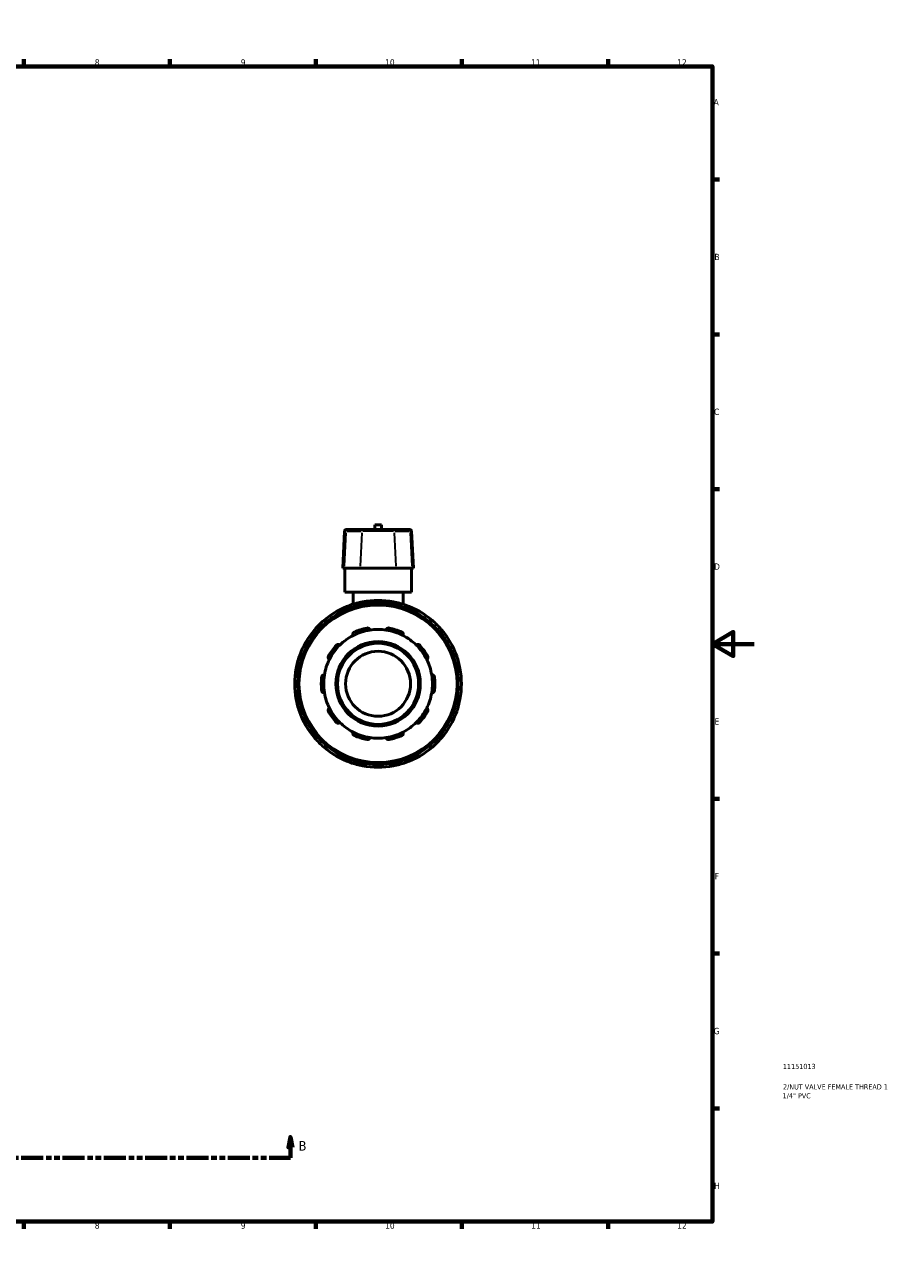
# Model space of a CAD drawing. Header units: millimetres. Extents: x 0 to 905, y -224 to 653.
# Tile 9 of 9: x 491 to 905, y 0 to 594. Entities that reach past the tile are written whole.
import ezdxf

# ---------------------------------------------------------------- set-up
doc = ezdxf.new("R2010")
doc.units = ezdxf.units.MM
doc.linetypes.add('DOUBLE_DASH_CHAIN', pattern=[1.2403, 0.6614, -0.0827, 0.1654, -0.0827, 0.1654, -0.0827])
for name, color, linetype, lineweight in [('Border (ANSI)', 7, 'Continuous', 70), ('Section Line (ANSI)', 7, 'DOUBLE_DASH_CHAIN', 70), ('Title (ISO)', 7, 'Continuous', 50), ('Visible (ANSI)', 7, 'Continuous', 50), ('Visible Narrow (ANSI)', 7, 'Continuous', 35)]:
    doc.layers.add(name, color=color, linetype=linetype, lineweight=lineweight)
doc.styles.add('Label Text (ANSI)', font='tahoma.ttf')
doc.styles.add('Note Text (ANSI)', font='tahoma.ttf')
doc.styles.add('Note Text (ISO)', font='tahoma.ttf')

# ---------------------------------------------------------------- blocks, each defined once
blk = doc.blocks.new('Borders Default Border')
at = {"layer": 'Border (ANSI)'}
for p, q in [((70.08, 574), (70.08, 577.45)), ((140.17, 574), (140.17, 577.45)), ((210.25, 574), (210.25, 577.45)), ((280.33, 574), (280.33, 577.45)), ((350.42, 574), (350.42, 577.45)), ((490.58, 574), (490.58, 577.45)), ((560.67, 574), (560.67, 577.45)), ((630.75, 574), (630.75, 577.45)), ((700.83, 574), (700.83, 577.45)), ((770.92, 574), (770.92, 577.45)), ((20, 519.75), (16.55, 519.75)), ((821, 519.75), (824.45, 519.75)), ((20, 445.5), (16.55, 445.5)), ((821, 445.5), (824.45, 445.5)), ((20, 371.25), (16.55, 371.25)), ((821, 371.25), (824.45, 371.25)), ((20, 222.75), (16.55, 222.75)), ((821, 222.75), (824.45, 222.75)), ((20, 148.5), (16.55, 148.5)), ((821, 148.5), (824.45, 148.5)), ((20, 74.25), (16.55, 74.25)), ((821, 74.25), (824.45, 74.25)), ((70.08, 20), (70.08, 16.55)), ((140.17, 20), (140.17, 16.55)), ((210.25, 20), (210.25, 16.55)), ((280.33, 20), (280.33, 16.55)), ((350.42, 20), (350.42, 16.55)), ((490.58, 20), (490.58, 16.55)), ((560.67, 20), (560.67, 16.55)), ((630.75, 20), (630.75, 16.55)), ((700.83, 20), (700.83, 16.55)), ((770.92, 20), (770.92, 16.55))]:
    blk.add_line(p, q, dxfattribs=at)
at = {"layer": 'Border (ANSI)', "flags": 128}
for points in [[(420.5, 594), (420.5, 574), (414.73, 584), (426.27, 584), (420.5, 574)], [(20, 20), (20, 574), (821, 574), (821, 20), (20, 20)], [(0, 297), (20, 297), (10, 302.77), (10, 291.23), (20, 297)], [(841, 297), (821, 297), (831, 302.77), (831, 291.23), (821, 297)], [(420.5, 0), (420.5, 20), (414.73, 10), (426.27, 10), (420.5, 20)]]:
    blk.add_lwpolyline(points, dxfattribs=at)
at = {"layer": 'Border (ANSI)', "attachment_point": 7, "style": 'Note Text (ANSI)'}
for s, insert, char_height in [('1', (34.35, 574.4), 3.05), ('2', (104.2, 574.4), 3.05), ('3', (174.26, 574.34), 3.05), ('4', (244.23, 574.4), 3.05), ('5', (314.48, 574.34), 3.05), ('6', (384.49, 574.34), 3.05), ('7', (454.6, 574.4), 3.05), ('8', (524.63, 574.33), 3.05), ('9', (594.7, 574.34), 3.05), ('10', (663.96, 574.34), 3.048), ('11', (734.04, 574.4), 3.048), ('12', (804.13, 574.4), 3.048), ('A', (16.78, 555.35), 3.05), ('A', (821.63, 555.35), 3.05), ('B', (17.15, 481.1), 3.05), ('B', (821.99, 481.1), 3.05), ('C', (16.95, 406.8), 3.05), ('C', (821.8, 406.8), 3.05), ('D', (16.96, 332.6), 3.05), ('D', (821.81, 332.6), 3.05), ('E', (17.21, 258.35), 3.05), ('E', (822.05, 258.35), 3.05), ('F', (17.29, 184.1), 3.05), ('F', (822.14, 184.1), 3.05), ('G', (16.81, 109.79), 3.05), ('G', (821.66, 109.79), 3.05), ('H', (16.97, 35.6), 3.05), ('H', (821.81, 35.6), 3.05), ('1', (34.35, 16.55), 3.05), ('2', (104.2, 16.55), 3.05), ('3', (174.26, 16.49), 3.05), ('4', (244.23, 16.55), 3.05), ('5', (314.48, 16.49), 3.05), ('6', (384.49, 16.49), 3.05), ('7', (454.6, 16.55), 3.05), ('8', (524.63, 16.48), 3.05), ('9', (594.7, 16.49), 3.05), ('10', (663.96, 16.49), 3.048), ('11', (734.04, 16.55), 3.048), ('12', (804.13, 16.55), 3.048)]:
    blk.add_mtext(s, dxfattribs=dict(at, insert=insert, char_height=char_height))
blk = doc.blocks.new('Title Blocks ISO')
at = {"layer": 'Title (ISO)', "color": 232, "true_color": 0xca0064, "style": 'Note Text (ISO)'}
for tag, p in [('PART_NUMBER_001', (33.84, 73.13)), ('DESCRIPTION_001', (33.91, 63.34)), ('DESCRIPTION_002', (33.71, 59.06))]:
    blk.add_attdef(tag, p, '', height=2.5, dxfattribs=at)
blk = doc.blocks.new('2dTransSection0')
at = {"layer": 'Section Line (ANSI)', "linetype": 'Continuous'}
for p, q in [((271.22, 60.53), (270.22, 55.53)), ((271.22, 55.53), (271.22, 60.53)), ((272.22, 55.53), (271.22, 60.53)), ((618.52, 60.53), (617.52, 55.53)), ((618.52, 55.53), (618.52, 60.53)), ((619.52, 55.53), (618.52, 60.53)), ((270.22, 55.53), (272.22, 55.53)), ((271.22, 50.53), (271.22, 55.53)), ((617.52, 55.53), (619.52, 55.53)), ((618.52, 50.53), (618.52, 55.53)), ((271.22, 50.53), (281.45, 50.53)), ((608.3, 50.53), (618.52, 50.53))]:
    blk.add_line(p, q, dxfattribs=at)
at = {"layer": 'Section Line (ANSI)', "linetype": 'DOUBLE_DASH_CHAIN', "ltscale": 15.98654}
blk.add_line((271.22, 50.53), (618.52, 50.53), dxfattribs=at)
at = {"layer": 'Section Line (ANSI)', "linetype": 'Continuous', "flags": 128}
for points in [[(272.22, 55.53), (271.22, 60.53), (270.22, 55.53), (272.22, 55.53)], [(619.52, 55.53), (618.52, 60.53), (617.52, 55.53), (619.52, 55.53)]]:
    blk.add_lwpolyline(points, dxfattribs=at)
at = {"layer": 'Section Line (ANSI)'}
for points in [[(272.22, 55.53), (271.22, 60.53), (270.22, 55.53), (272.22, 55.53)], [(619.52, 55.53), (618.52, 60.53), (617.52, 55.53), (619.52, 55.53)]]:
    blk.add_solid(points, dxfattribs=at)
at = {"layer": 'Section Line (ANSI)', "char_height": 4.57, "attachment_point": 7, "style": 'Label Text (ANSI)'}
for insert in [(264.47, 54.03), (622.48, 54.03)]:
    blk.add_mtext('B', dxfattribs=dict(at, insert=insert))

msp = doc.modelspace()

# ---------------------------------------------------------------- linework, layer by layer
at = {"layer": 'Visible (ANSI)'}
for p, q in [((644.52, 351.169), (643.589, 333.407)), ((645.298, 351.907), (645.898, 351.907)), ((653.584, 351.907), (645.898, 351.907)), ((653.584, 351.907), (667.533, 351.907)), ((662.159, 354.127), (658.959, 354.127)), ((658.959, 351.907), (658.959, 354.127)), ((662.159, 351.907), (662.159, 354.127)), ((675.219, 351.907), (667.533, 351.907)), ((675.219, 351.907), (675.819, 351.907)), ((676.597, 351.169), (677.528, 333.407)), ((644.257, 333.407), (643.589, 333.407)), ((644.257, 333.407), (651.942, 333.407)), ((644.559, 321.907), (644.559, 333.407)), ((669.175, 333.407), (651.942, 333.407)), ((669.175, 333.407), (676.86, 333.407)), ((676.559, 321.907), (676.559, 333.407)), ((677.528, 333.407), (676.86, 333.407)), ((676.559, 321.907), (644.559, 321.907)), ((648.559, 321.907), (648.559, 316.065)), ((672.559, 321.907), (672.559, 316.065)), ((654.559, 315.836), (654.559, 316.071)), ((666.559, 316.071), (666.559, 315.836)), ((646.673, 313.958), (646.79, 313.754)), ((674.327, 313.754), (674.444, 313.958)), ((636.398, 307.754), (636.28, 307.958)), ((684.837, 307.958), (684.719, 307.754)), ((630.507, 302.186), (630.712, 302.068)), ((690.405, 302.068), (690.61, 302.186)), ((624.712, 291.675), (624.507, 291.793)), ((696.61, 291.793), (696.405, 291.675)), ((622.394, 283.907), (622.63, 283.907)), ((698.487, 283.907), (698.723, 283.907)), ((622.63, 271.907), (622.394, 271.907)), ((698.723, 271.907), (698.487, 271.907)), ((624.507, 264.022), (624.712, 264.139)), ((696.405, 264.139), (696.61, 264.022)), ((630.712, 253.747), (630.507, 253.629)), ((690.61, 253.629), (690.405, 253.747)), ((636.28, 247.856), (636.398, 248.06)), ((684.719, 248.06), (684.837, 247.856)), ((646.79, 242.06), (646.673, 241.856)), ((654.559, 239.743), (654.559, 239.979)), ((666.559, 239.979), (666.559, 239.743)), ((674.444, 241.856), (674.327, 242.06))]:
    msp.add_line(p, q, dxfattribs=at)
for radius in [38.4, 20.255, 19.476, 15.581]:
    msp.add_circle((660.559, 277.907), radius, dxfattribs=at)
for centre, radius, start, end in [((645.298, 351.128), 0.779, 90, 177), ((675.819, 351.128), 0.779, 3, 90), ((660.559, 277.907), 40, 109.361773, 130.638227), ((647.685, 314.543), 1.169, 109.361773, 210), ((660.559, 277.907), 40, 100.638227, 109.361773), ((660.559, 277.907), 40, 79.361773, 100.638227), ((653.39, 316.071), 1.169, 0, 100.638227), ((667.727, 316.071), 1.169, 79.361773, 180), ((660.559, 277.907), 40, 70.638227, 79.361773), ((660.559, 277.907), 40, 49.361773, 70.638227), ((673.432, 314.543), 1.169, 330, 70.638227), ((660.559, 277.907), 40, 139.361773, 160.638227), ((631.092, 303.198), 1.169, 139.361773, 240), ((660.559, 277.907), 40, 130.638227, 139.361773), ((635.268, 307.374), 1.169, 30, 130.638227), ((660.559, 277.907), 26.098, 98.583682, 117.416318), ((660.559, 277.907), 27.266, 101.149379, 114.850621), ((660.559, 277.907), 26.098, 81.416318, 98.583682), ((660.559, 277.907), 26.098, 62.583682, 81.416318), ((660.559, 277.907), 27.266, 65.149379, 78.850621), ((685.849, 307.374), 1.169, 49.361773, 150), ((660.559, 277.907), 40, 40.638227, 49.361773), ((690.025, 303.198), 1.169, 300, 40.638227), ((660.559, 277.907), 40, 19.361773, 40.638227), ((660.559, 277.907), 26.098, 117.416318, 134.583682), ((660.559, 277.907), 26.098, 45.416318, 62.583682), ((660.559, 277.907), 40, 160.638227, 169.361773), ((623.923, 290.781), 1.169, 60, 160.638227), ((660.559, 277.907), 27.266, 137.149379, 150.850621), ((660.559, 277.907), 26.098, 134.583682, 153.416318), ((660.559, 277.907), 26.098, 26.583682, 45.416318), ((660.559, 277.907), 27.266, 29.149379, 42.850621), ((697.194, 290.781), 1.169, 19.361773, 120), ((660.559, 277.907), 40, 10.638227, 19.361773), ((660.559, 277.907), 40, 169.361773, 190.638227), ((622.394, 285.076), 1.169, 169.361773, 270), ((660.559, 277.907), 26.098, 153.416318, 170.583682), ((660.559, 277.907), 26.098, 9.416318, 26.583682), ((698.723, 285.076), 1.169, 270, 10.638227), ((660.559, 277.907), 40, 349.361773, 10.638227), ((660.559, 277.907), 27.266, 173.149379, 186.850621), ((660.559, 277.907), 26.098, 170.583682, 189.416318), ((660.559, 277.907), 26.098, 350.583682, 9.416318), ((660.559, 277.907), 27.266, 353.149379, 6.850621), ((660.559, 277.907), 26.098, 189.416318, 206.583682), ((660.559, 277.907), 26.098, 333.416318, 350.583682), ((622.394, 270.739), 1.169, 90, 190.638227), ((660.559, 277.907), 40, 190.638227, 199.361773), ((660.559, 277.907), 40, 340.638227, 349.361773), ((698.723, 270.739), 1.169, 349.361773, 90), ((660.559, 277.907), 40, 199.361773, 220.638227), ((623.923, 265.034), 1.169, 199.361773, 300), ((660.559, 277.907), 27.266, 209.149379, 222.850621), ((660.559, 277.907), 26.098, 206.583682, 225.416318), ((660.559, 277.907), 26.098, 314.583682, 333.416318), ((660.559, 277.907), 27.266, 317.149379, 330.850621), ((660.559, 277.907), 40, 319.361773, 340.638227), ((697.194, 265.034), 1.169, 240, 340.638227), ((660.559, 277.907), 26.098, 225.416318, 242.583682), ((660.559, 277.907), 26.098, 297.416318, 314.583682), ((631.092, 252.617), 1.169, 120, 220.638227), ((660.559, 277.907), 40, 220.638227, 229.361773), ((660.559, 277.907), 26.098, 242.583682, 261.416318), ((660.559, 277.907), 27.266, 245.149379, 258.850621), ((660.559, 277.907), 26.098, 261.416318, 278.583682), ((660.559, 277.907), 26.098, 278.583682, 297.416318), ((660.559, 277.907), 27.266, 281.149379, 294.850621), ((660.559, 277.907), 40, 310.638227, 319.361773), ((690.025, 252.617), 1.169, 319.361773, 60), ((635.268, 248.441), 1.169, 229.361773, 330), ((660.559, 277.907), 40, 229.361773, 250.638227), ((660.559, 277.907), 40, 289.361773, 310.638227), ((685.849, 248.441), 1.169, 210, 310.638227), ((647.685, 241.272), 1.169, 150, 250.638227), ((660.559, 277.907), 40, 250.638227, 259.361773), ((653.39, 239.743), 1.169, 259.361773, 0), ((660.559, 277.907), 40, 259.361773, 280.638227), ((667.727, 239.743), 1.169, 180, 280.638227), ((660.559, 277.907), 40, 280.638227, 289.361773), ((673.432, 241.272), 1.169, 289.361773, 30)]:
    msp.add_arc(centre, radius, start, end, dxfattribs=at)
for points, knots in [([(655.286, 304.659), (655.367, 304.675), (655.451, 304.683), (655.617, 304.679), (655.698, 304.669), (655.933, 304.615), (656.074, 304.546), (656.32, 304.373), (656.433, 304.25), (656.591, 303.985), (656.64, 303.846), (656.663, 303.713)], [0.22034929, 0.22034929, 0.22034929, 0.22034929, 0.24520012, 0.24520012, 0.27005095, 0.27005095, 0.31975261, 0.31975261, 0.38022559, 0.38022559, 0.43701539, 0.43701539, 0.43701539, 0.43701539]), ([(664.454, 303.713), (664.477, 303.846), (664.526, 303.985), (664.684, 304.25), (664.797, 304.373), (665.043, 304.546), (665.184, 304.615), (665.419, 304.669), (665.5, 304.679), (665.666, 304.683), (665.75, 304.675), (665.831, 304.659)], [0.42016909, 0.42016909, 0.42016909, 0.42016909, 0.47695888, 0.47695888, 0.53743187, 0.53743187, 0.58713353, 0.58713353, 0.61198436, 0.61198436, 0.63683519, 0.63683519, 0.63683519, 0.63683519]), ([(648.542, 301.074), (648.482, 301.195), (648.44, 301.337), (648.413, 301.644), (648.432, 301.81), (648.529, 302.095), (648.603, 302.233), (648.76, 302.415), (648.82, 302.471), (648.953, 302.571), (649.025, 302.614), (649.1, 302.649)], [0.42016909, 0.42016909, 0.42016909, 0.42016909, 0.47695888, 0.47695888, 0.53743187, 0.53743187, 0.58713353, 0.58713353, 0.61198436, 0.61198436, 0.63683519, 0.63683519, 0.63683519, 0.63683519]), ([(672.017, 302.649), (672.092, 302.614), (672.164, 302.571), (672.297, 302.471), (672.357, 302.415), (672.514, 302.233), (672.588, 302.095), (672.685, 301.81), (672.704, 301.644), (672.677, 301.337), (672.635, 301.195), (672.575, 301.074)], [0.22034929, 0.22034929, 0.22034929, 0.22034929, 0.24520012, 0.24520012, 0.27005095, 0.27005095, 0.31975261, 0.31975261, 0.38022559, 0.38022559, 0.43701539, 0.43701539, 0.43701539, 0.43701539]), ([(637.22, 289.586), (637.1, 289.649), (636.983, 289.739), (636.781, 289.971), (636.698, 290.117), (636.609, 290.405), (636.588, 290.56), (636.608, 290.799), (636.624, 290.88), (636.672, 291.039), (636.705, 291.116), (636.745, 291.189)], [0.42016909, 0.42016909, 0.42016909, 0.42016909, 0.47695888, 0.47695888, 0.53743187, 0.53743187, 0.58713353, 0.58713353, 0.61198436, 0.61198436, 0.63683519, 0.63683519, 0.63683519, 0.63683519]), ([(640.569, 296.451), (640.625, 296.512), (640.688, 296.567), (640.824, 296.662), (640.897, 296.701), (641.118, 296.795), (641.272, 296.823), (641.573, 296.827), (641.737, 296.794), (642.021, 296.673), (642.142, 296.589), (642.239, 296.495)], [0.22034929, 0.22034929, 0.22034929, 0.22034929, 0.24520012, 0.24520012, 0.27005095, 0.27005095, 0.31975261, 0.31975261, 0.38022559, 0.38022559, 0.43701539, 0.43701539, 0.43701539, 0.43701539]), ([(678.878, 296.495), (678.975, 296.589), (679.096, 296.673), (679.38, 296.794), (679.544, 296.827), (679.845, 296.823), (679.999, 296.795), (680.22, 296.701), (680.293, 296.662), (680.429, 296.567), (680.492, 296.512), (680.548, 296.451)], [0.42016909, 0.42016909, 0.42016909, 0.42016909, 0.47695888, 0.47695888, 0.53743187, 0.53743187, 0.58713353, 0.58713353, 0.61198436, 0.61198436, 0.63683519, 0.63683519, 0.63683519, 0.63683519]), ([(684.372, 291.189), (684.412, 291.116), (684.445, 291.039), (684.493, 290.88), (684.509, 290.799), (684.529, 290.56), (684.508, 290.405), (684.419, 290.117), (684.336, 289.971), (684.134, 289.739), (684.017, 289.649), (683.897, 289.586)], [0.22034929, 0.22034929, 0.22034929, 0.22034929, 0.24520012, 0.24520012, 0.27005095, 0.27005095, 0.31975261, 0.31975261, 0.38022559, 0.38022559, 0.43701539, 0.43701539, 0.43701539, 0.43701539]), ([(633.487, 281.16), (633.497, 281.242), (633.515, 281.324), (633.57, 281.48), (633.605, 281.555), (633.729, 281.761), (633.837, 281.874), (634.078, 282.054), (634.231, 282.124), (634.531, 282.193), (634.678, 282.196), (634.812, 282.177)], [0.22034929, 0.22034929, 0.22034929, 0.22034929, 0.24520012, 0.24520012, 0.27005095, 0.27005095, 0.31975261, 0.31975261, 0.38022559, 0.38022559, 0.43701539, 0.43701539, 0.43701539, 0.43701539]), ([(686.305, 282.177), (686.439, 282.196), (686.586, 282.193), (686.886, 282.124), (687.039, 282.054), (687.28, 281.874), (687.388, 281.761), (687.512, 281.555), (687.547, 281.48), (687.602, 281.324), (687.62, 281.242), (687.63, 281.16)], [0.42016909, 0.42016909, 0.42016909, 0.42016909, 0.47695888, 0.47695888, 0.53743187, 0.53743187, 0.58713353, 0.58713353, 0.61198436, 0.61198436, 0.63683519, 0.63683519, 0.63683519, 0.63683519]), ([(634.812, 273.638), (634.678, 273.618), (634.531, 273.622), (634.231, 273.691), (634.078, 273.76), (633.837, 273.941), (633.729, 274.054), (633.605, 274.26), (633.57, 274.334), (633.515, 274.491), (633.497, 274.573), (633.487, 274.655)], [0.42016909, 0.42016909, 0.42016909, 0.42016909, 0.47695888, 0.47695888, 0.53743187, 0.53743187, 0.58713353, 0.58713353, 0.61198436, 0.61198436, 0.63683519, 0.63683519, 0.63683519, 0.63683519]), ([(687.63, 274.655), (687.62, 274.573), (687.602, 274.491), (687.547, 274.334), (687.512, 274.26), (687.388, 274.054), (687.28, 273.941), (687.039, 273.76), (686.886, 273.691), (686.586, 273.622), (686.439, 273.618), (686.305, 273.638)], [0.22034929, 0.22034929, 0.22034929, 0.22034929, 0.24520012, 0.24520012, 0.27005095, 0.27005095, 0.31975261, 0.31975261, 0.38022559, 0.38022559, 0.43701539, 0.43701539, 0.43701539, 0.43701539]), ([(636.745, 264.626), (636.705, 264.699), (636.672, 264.776), (636.624, 264.934), (636.608, 265.015), (636.588, 265.255), (636.609, 265.41), (636.698, 265.697), (636.781, 265.843), (636.983, 266.076), (637.1, 266.165), (637.22, 266.228)], [0.22034929, 0.22034929, 0.22034929, 0.22034929, 0.24520012, 0.24520012, 0.27005095, 0.27005095, 0.31975261, 0.31975261, 0.38022559, 0.38022559, 0.43701539, 0.43701539, 0.43701539, 0.43701539]), ([(683.897, 266.228), (684.017, 266.165), (684.134, 266.076), (684.336, 265.843), (684.419, 265.697), (684.508, 265.41), (684.529, 265.255), (684.509, 265.015), (684.493, 264.934), (684.445, 264.776), (684.412, 264.699), (684.372, 264.626)], [0.42016909, 0.42016909, 0.42016909, 0.42016909, 0.47695888, 0.47695888, 0.53743187, 0.53743187, 0.58713353, 0.58713353, 0.61198436, 0.61198436, 0.63683519, 0.63683519, 0.63683519, 0.63683519]), ([(642.239, 259.32), (642.142, 259.226), (642.021, 259.142), (641.737, 259.021), (641.573, 258.988), (641.272, 258.992), (641.118, 259.02), (640.897, 259.113), (640.824, 259.153), (640.688, 259.248), (640.625, 259.303), (640.569, 259.364)], [0.42016909, 0.42016909, 0.42016909, 0.42016909, 0.47695888, 0.47695888, 0.53743187, 0.53743187, 0.58713353, 0.58713353, 0.61198436, 0.61198436, 0.63683519, 0.63683519, 0.63683519, 0.63683519]), ([(680.548, 259.364), (680.492, 259.303), (680.429, 259.248), (680.293, 259.153), (680.22, 259.113), (679.999, 259.02), (679.845, 258.992), (679.544, 258.988), (679.38, 259.021), (679.096, 259.142), (678.975, 259.226), (678.878, 259.32)], [0.22034929, 0.22034929, 0.22034929, 0.22034929, 0.24520012, 0.24520012, 0.27005095, 0.27005095, 0.31975261, 0.31975261, 0.38022559, 0.38022559, 0.43701539, 0.43701539, 0.43701539, 0.43701539]), ([(649.1, 253.166), (649.025, 253.2), (648.953, 253.244), (648.82, 253.343), (648.76, 253.4), (648.603, 253.582), (648.529, 253.72), (648.432, 254.004), (648.413, 254.171), (648.44, 254.478), (648.482, 254.619), (648.542, 254.741)], [0.22034929, 0.22034929, 0.22034929, 0.22034929, 0.24520012, 0.24520012, 0.27005095, 0.27005095, 0.31975261, 0.31975261, 0.38022559, 0.38022559, 0.43701539, 0.43701539, 0.43701539, 0.43701539]), ([(656.663, 252.102), (656.64, 251.969), (656.591, 251.83), (656.433, 251.565), (656.32, 251.441), (656.074, 251.268), (655.933, 251.2), (655.698, 251.146), (655.617, 251.135), (655.451, 251.132), (655.367, 251.14), (655.286, 251.156)], [0.42016909, 0.42016909, 0.42016909, 0.42016909, 0.47695888, 0.47695888, 0.53743187, 0.53743187, 0.58713353, 0.58713353, 0.61198436, 0.61198436, 0.63683519, 0.63683519, 0.63683519, 0.63683519]), ([(665.831, 251.156), (665.75, 251.14), (665.666, 251.132), (665.5, 251.135), (665.419, 251.146), (665.184, 251.2), (665.043, 251.268), (664.797, 251.441), (664.684, 251.565), (664.526, 251.83), (664.477, 251.969), (664.454, 252.102)], [0.22034929, 0.22034929, 0.22034929, 0.22034929, 0.24520012, 0.24520012, 0.27005095, 0.27005095, 0.31975261, 0.31975261, 0.38022559, 0.38022559, 0.43701539, 0.43701539, 0.43701539, 0.43701539]), ([(672.575, 254.741), (672.635, 254.619), (672.677, 254.478), (672.704, 254.171), (672.685, 254.004), (672.588, 253.72), (672.514, 253.582), (672.357, 253.4), (672.297, 253.343), (672.164, 253.244), (672.092, 253.2), (672.017, 253.166)], [0.42016909, 0.42016909, 0.42016909, 0.42016909, 0.47695888, 0.47695888, 0.53743187, 0.53743187, 0.58713353, 0.58713353, 0.61198436, 0.61198436, 0.63683519, 0.63683519, 0.63683519, 0.63683519])]:
    msp.add_open_spline(points, degree=3, knots=knots, dxfattribs=at)
at = {"layer": 'Visible Narrow (ANSI)'}
for p, q in [((645.09, 351.169), (644.521, 351.169)), ((645.535, 351.169), (652.452, 351.169)), ((667.93, 351.169), (653.187, 351.169)), ((668.665, 351.169), (675.582, 351.169)), ((676.596, 351.169), (676.027, 351.169)), ((645.106, 350.281), (644.302, 334.295)), ((652.791, 350.281), (651.987, 334.295)), ((668.326, 350.281), (669.13, 334.295)), ((676.011, 350.281), (676.816, 334.295)), ((647.298, 315.642), (647.654, 314.629)), ((653.373, 316.162), (653.175, 317.216)), ((653.39, 316.049), (653.39, 315.654)), ((653.482, 316.071), (654.555, 316.071)), ((666.562, 316.071), (667.635, 316.071)), ((667.727, 315.654), (667.727, 316.049)), ((667.942, 317.216), (667.744, 316.162)), ((673.463, 314.629), (673.819, 315.642)), ((646.676, 313.96), (647.605, 314.497)), ((647.893, 314.181), (647.696, 314.524)), ((673.421, 314.524), (673.224, 314.181)), ((673.512, 314.497), (674.441, 313.96)), ((630.208, 303.956), (631.022, 303.257)), ((630.509, 302.189), (631.046, 303.118)), ((631.453, 302.989), (631.111, 303.187)), ((635.209, 307.444), (634.51, 308.258)), ((635.279, 307.355), (635.477, 307.013)), ((635.348, 307.42), (636.277, 307.957)), ((684.84, 307.957), (685.769, 307.42)), ((685.64, 307.013), (685.838, 307.355)), ((686.607, 308.258), (685.908, 307.444)), ((690.006, 303.187), (689.664, 302.989)), ((690.071, 303.118), (690.608, 302.189)), ((690.095, 303.257), (690.909, 303.956)), ((623.837, 290.812), (622.824, 291.167)), ((623.969, 290.861), (624.506, 291.79)), ((696.611, 291.79), (697.148, 290.861)), ((698.293, 291.167), (697.28, 290.812)), ((621.25, 285.291), (622.304, 285.093)), ((623.942, 290.77), (624.284, 290.573)), ((696.833, 290.573), (697.175, 290.77)), ((698.813, 285.093), (699.867, 285.291)), ((622.394, 283.911), (622.394, 284.984)), ((622.812, 285.076), (622.416, 285.076)), ((698.701, 285.076), (698.305, 285.076)), ((698.723, 284.984), (698.723, 283.911)), ((622.304, 270.722), (621.25, 270.524)), ((622.394, 270.83), (622.394, 271.904)), ((622.416, 270.739), (622.812, 270.739)), ((698.305, 270.739), (698.701, 270.739)), ((698.723, 271.904), (698.723, 270.83)), ((699.867, 270.524), (698.813, 270.722)), ((622.824, 264.647), (623.837, 265.003)), ((624.284, 265.242), (623.942, 265.044)), ((624.506, 264.025), (623.969, 264.954)), ((697.148, 264.954), (696.611, 264.025)), ((697.175, 265.044), (696.833, 265.242)), ((697.28, 265.003), (698.293, 264.647)), ((631.022, 252.557), (630.208, 251.858)), ((631.046, 252.697), (630.509, 253.626)), ((631.111, 252.628), (631.453, 252.826)), ((689.664, 252.826), (690.006, 252.628)), ((690.608, 253.626), (690.071, 252.697)), ((690.909, 251.858), (690.095, 252.557)), ((634.51, 247.557), (635.209, 248.371)), ((635.477, 248.802), (635.279, 248.46)), ((636.277, 247.858), (635.348, 248.395)), ((685.769, 248.395), (684.84, 247.858)), ((685.838, 248.46), (685.64, 248.802)), ((685.908, 248.371), (686.607, 247.557)), ((647.605, 241.318), (646.676, 241.855)), ((647.654, 241.186), (647.298, 240.173)), ((647.696, 241.291), (647.893, 241.633)), ((653.175, 238.598), (653.373, 239.653)), ((653.39, 240.16), (653.39, 239.765)), ((654.555, 239.743), (653.482, 239.743)), ((667.635, 239.743), (666.562, 239.743)), ((667.727, 239.765), (667.727, 240.16)), ((667.744, 239.653), (667.942, 238.598)), ((673.224, 241.633), (673.421, 241.291)), ((673.819, 240.173), (673.463, 241.186)), ((674.441, 241.855), (673.512, 241.318))]:
    msp.add_line(p, q, dxfattribs=at)
msp.add_circle((660.559, 277.907), 37.621, dxfattribs=at)
for start, end in [(101.074404, 108.925596), (81.977443, 98.022557), (71.074404, 78.925596), (111.977443, 128.022557), (51.977443, 68.022557), (131.074404, 138.925596), (41.074404, 48.925596), (141.977443, 158.022557), (21.977443, 38.022557), (161.074404, 168.925596), (11.074404, 18.925596), (171.977443, 188.022557), (351.977443, 8.022557), (191.074404, 198.925596), (341.074404, 348.925596), (201.977443, 218.022557), (321.977443, 338.022557), (221.074404, 228.925596), (311.074404, 318.925596), (231.977443, 248.022557), (291.977443, 308.022557), (251.074404, 258.925596), (261.977443, 278.022557), (281.074404, 288.925596)]:
    msp.add_arc((660.559, 277.907), 38.831, start, end, dxfattribs=at)
for centre, start_param, end_param in [((645.898, 351.128), 0.0759218, 1.4425146), ((653.584, 351.128), 0.0759218, 1.4425146), ((667.533, 351.128), 4.8406707, 6.2072635), ((675.219, 351.128), 4.8406707, 6.2072635)]:
    msp.add_ellipse(centre, major_axis=(0, 0.779), ratio=0.9606454, start_param=start_param, end_param=end_param, dxfattribs=at)

# ---------------------------------------------------------------- block references
msp.add_blockref('Borders Default Border', (0, 0))
msp.add_blockref('Title Blocks ISO', (821, 20)).add_auto_attribs({'PART_NUMBER_001': '11151013', 'DESCRIPTION_001': '2/NUT VALVE FEMALE THREAD 1', 'DESCRIPTION_002': '1/4" PVC'})
at = {"layer": 'Section Line (ANSI)'}
msp.add_blockref('2dTransSection0', (0, 0), dxfattribs=at)

doc.saveas('drawing.dxf')
